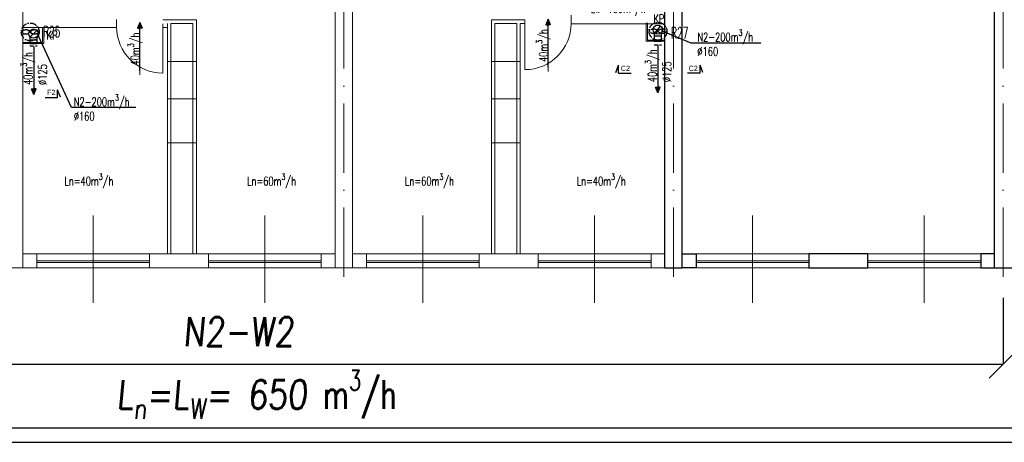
# Model space of a CAD drawing. Header units: millimetres. Extents: x -6513 to 30474, y -6915 to 65597.
# Tile 154 of 256: x 660 to 2362, y 18756 to 19487. Entities that reach past the tile are written whole.
import ezdxf
from ezdxf.enums import TextEntityAlignment as Align

# ---------------------------------------------------------------- set-up
doc = ezdxf.new("R2010")
doc.units = ezdxf.units.MM
for name, pattern in [('ACAD_ISO03W100', [30, 12, -18]), ('ACAD_ISO10W100', [18, 12, -3, 0, -3]), ('DASHED', [19.05, 12.7, -6.35])]:
    doc.linetypes.add(name, pattern=pattern)
doc.layers.get('0').update_dxf_attribs({"color": 8})
for name, color, linetype in [('A200_General07', 8, 'Continuous'), ('A200_General08', 8, 'Continuous'), ('A270_text04', 8, 'Continuous'), ('DB_WM_nawiew-opis', 8, 'Continuous'), ('DB_WM_wywies-opis', 8, 'Continuous')]:
    doc.layers.add(name, color=color, linetype=linetype)
for name, color, linetype, lineweight in [('A_cienka', 8, 'Continuous', 5), ('A_linia przekroj', 8, 'Continuous', 25), ('A_osie', 8, 'ACAD_ISO10W100', 5), ('A_przerywana', 8, 'ACAD_ISO03W100', 5), ('A_widok', 8, 'Continuous', 13), ('DB-WM-nawiew-opis', 8, 'Continuous', 25), ('DB-WM-nawiew-opis-odnośnik', 8, 'Continuous', 30), ('DB-WM-wywiew-opis', 8, 'Continuous', 25), ('DB_WM_nawiew', 8, 'Continuous', 30), ('DB_WM_wywiew', 8, 'Continuous', 30), ('E_technologia', 1, 'ACAD_ISO10W100', 30), ('R-TABELKA', 8, 'Continuous', 25)]:
    doc.layers.add(name, color=color, linetype=linetype, lineweight=lineweight)
doc.styles.add('BRH', font='txt')
doc.styles.add('ROMANSS', font='romans.shx', dxfattribs={"width": 0.8, "oblique": 5})
doc.styles.add('SIMPLEXD', font='SIMPLEX.SHX', dxfattribs={"width": 0.6})
doc.styles.get("Standard").update_dxf_attribs({"font": 'txt.shx', "width": 0.9})

# ---------------------------------------------------------------- blocks, each defined once
blk = doc.blocks.new('drzwi schem')
at = {"color": 252}
blk.add_line((0, 0), (0, 1), dxfattribs=at)
at = {"color": 252, "ltscale": 10}
blk.add_line((0.5, -0.093), (0.5, 1.04), dxfattribs=at)
at = {"color": 252}
blk.add_arc((0, 0), 1, 0, 90, dxfattribs=at)
blk = doc.blocks.new('A$C2355049C')
at = {"layer": 'DB-WM-nawiew-opis-odnośnik'}
h = blk.add_hatch(color=256, dxfattribs=at)
h.paths.add_polyline_path([(0, -9.8), (3.9, -9.8), (0, 0)])
h.paths.add_polyline_path([(0, 0), (-3.9, -9.8), (0, -9.8)])
at = {"layer": 'DB-WM-nawiew-opis-odnośnik', "flags": 128}
for points in [[(0, 0), (-3.9, -9.8), (0, -9.8)], [(0, -82.9), (0, 0)], [(0, 0), (3.9, -9.8), (0, -9.8)]]:
    blk.add_lwpolyline(points, dxfattribs=at)
blk = doc.blocks.new('Sect Mk right')
at = {"layer": 'A200_General07', "color": 1}
for p, q in [((0, 6.01), (0, -0.21)), ((0, 6.01), (3.92, 6.01)), ((0.29, 7.48), (3.92, 6.01))]:
    blk.add_line(p, q, dxfattribs=at)
at = {"layer": 'A270_text04', "color": 0, "style": 'BRH'}
blk.add_attdef('-', text='', height=4.51, dxfattribs=at).set_placement((1.77, 1.49), align=Align.MIDDLE)

msp = doc.modelspace()

# ---------------------------------------------------------------- linework, layer by layer
at = {"layer": 'A_cienka'}
for p, q in [((965.554, 19414.872), (915.554, 19414.872)), ((1475.554, 19414.872), (1525.554, 19414.872)), ((965.554, 19350.063), (915.554, 19350.063)), ((1475.554, 19350.063), (1525.554, 19350.063)), ((965.554, 19273.982), (915.554, 19273.982)), ((1475.554, 19273.982), (1525.554, 19273.982)), ((665.554, 19081.577), (1205.554, 19081.577)), ((884.554, 19069.577), (689.554, 19069.577)), ((884.554, 19066.577), (689.554, 19066.577)), ((986.554, 19069.577), (1181.554, 19069.577)), ((986.554, 19066.577), (1181.554, 19066.577)), ((1235.554, 19081.577), (1775.554, 19081.577)), ((1454.554, 19069.577), (1259.554, 19069.577)), ((1454.554, 19066.577), (1259.554, 19066.577)), ((1556.554, 19069.577), (1751.554, 19069.577)), ((1556.554, 19066.577), (1751.554, 19066.577)), ((1805.554, 19081.577), (2345.554, 19081.577)), ((2024.554, 19069.577), (1829.554, 19069.577)), ((2024.554, 19066.577), (1829.554, 19066.577)), ((2126.554, 19069.577), (2321.554, 19069.577)), ((2126.554, 19066.577), (2321.554, 19066.577)), ((-2776.446, 19057.577), (2360.554, 19057.577)), ((-2776.446, 19057.577), (7544.554, 19057.577))]:
    msp.add_line(p, q, dxfattribs=at)
at = {"layer": 'A_cienka', "ltscale": 10}
for p, q in [((787.054, 18997.178), (787.054, 19147.975)), ((1084.054, 18997.178), (1084.054, 19147.975)), ((1357.054, 18997.178), (1357.054, 19147.975)), ((1654.054, 18997.178), (1654.054, 19147.975)), ((1927.054, 18997.178), (1927.054, 19147.975)), ((2224.054, 18997.178), (2224.054, 19147.975))]:
    msp.add_line(p, q, dxfattribs=at)
at = {"layer": 'A_linia przekroj'}
for p, q in [((1775.554, 19057.577), (1775.554, 19683.577)), ((1805.554, 19057.577), (1805.554, 19683.577)), ((2345.554, 19057.577), (2345.554, 19683.577)), ((1775.554, 19057.577), (1805.554, 19057.577)), ((2345.554, 19057.577), (2360.554, 19057.577)), ((2345.554, 19057.577), (2375.554, 19057.577))]:
    msp.add_line(p, q, dxfattribs=at)
for points in [[(1805.554, 19081.577), (1829.554, 19081.577), (1829.554, 19057.577), (1805.554, 19057.577)], [(2024.554, 19057.577), (2126.554, 19057.577), (2126.554, 19081.577), (2024.554, 19081.577)], [(2345.554, 19081.577), (2321.554, 19081.577), (2321.554, 19057.577), (2345.554, 19057.577)]]:
    msp.add_lwpolyline(points, close=True, dxfattribs=at)
at = {"layer": 'A_osie', "ltscale": 10}
for p, q in [((1220.554, 19042.134), (1220.554, 20794.193)), ((1790.554, 19042.134), (1790.554, 20794.193)), ((2360.554, 19042.134), (2360.554, 20794.193))]:
    msp.add_line(p, q, dxfattribs=at)
at = {"layer": 'A_osie', "color": 252, "ltscale": 10}
msp.add_line((2360.554, 19042.134), (2360.554, 20555.942), dxfattribs=at)
at = {"layer": 'A_przerywana', "linetype": 'ByBlock'}
for p, q in [((1743.054, 19449.577), (1743.054, 19481.577)), ((1745.554, 19451.577), (1745.554, 19481.577)), ((699.554, 19447.577), (699.554, 19473.577)), ((702.054, 19445.577), (702.054, 19473.577)), ((665.554, 19447.577), (699.554, 19447.577)), ((665.554, 19445.577), (702.054, 19445.577)), ((1775.554, 19449.577), (1743.054, 19449.577)), ((1775.554, 19451.577), (1745.554, 19451.577))]:
    msp.add_line(p, q, dxfattribs=at)
at = {"layer": 'A_widok', "ltscale": 5}
for p, q in [((665.554, 19057.577), (665.554, 19683.577)), ((1205.554, 19057.577), (1205.554, 19683.577)), ((1235.554, 19057.577), (1235.554, 19683.577)), ((1613.46, 19479.577), (1613.46, 19494.577)), ((827.647, 19487.577), (827.647, 19473.577)), ((965.554, 19486.577), (907.647, 19486.577)), ((907.647, 19479.577), (907.647, 19473.577)), ((915.554, 19081.577), (915.554, 19480.577)), ((921.554, 19081.577), (921.554, 19480.577)), ((959.554, 19480.577), (921.554, 19480.577)), ((959.554, 19081.577), (959.554, 19480.577)), ((965.554, 19081.577), (965.554, 19486.577)), ((1475.554, 19081.577), (1475.554, 19486.577)), ((1475.554, 19486.577), (1533.46, 19486.577)), ((1481.554, 19081.577), (1481.554, 19480.577)), ((1481.554, 19480.577), (1519.554, 19480.577)), ((1519.554, 19081.577), (1519.554, 19480.577)), ((1525.554, 19081.577), (1525.554, 19480.577)), ((1525.554, 19480.577), (1533.46, 19480.577)), ((1533.46, 19486.577), (1533.46, 19480.577)), ((1613.46, 19479.577), (1775.554, 19479.577)), ((827.647, 19473.577), (665.554, 19473.577)), ((915.554, 19473.577), (907.647, 19473.577)), ((640.554, 19057.577), (665.554, 19057.577)), ((1205.554, 19057.577), (1235.554, 19057.577))]:
    msp.add_line(p, q, dxfattribs=at)
for points in [[(665.554, 19081.577), (689.554, 19081.577), (689.554, 19057.577), (665.554, 19057.577)], [(884.554, 19057.577), (986.554, 19057.577), (986.554, 19081.577), (884.554, 19081.577)], [(1205.554, 19081.577), (1181.554, 19081.577), (1181.554, 19057.577), (1205.554, 19057.577)], [(1235.554, 19081.577), (1259.554, 19081.577), (1259.554, 19057.577), (1235.554, 19057.577)], [(1454.554, 19057.577), (1556.554, 19057.577), (1556.554, 19081.577), (1454.554, 19081.577)], [(1775.554, 19081.577), (1751.554, 19081.577), (1751.554, 19057.577), (1775.554, 19057.577)]]:
    msp.add_lwpolyline(points, close=True, dxfattribs=at)
at = {"layer": 'DB-WM-nawiew-opis'}
for points in [[(860.777, 19334.942), (749.504, 19334.942), (690.383, 19463.767)], [(1941.642, 19446.304), (1820.7, 19446.304), (1769.588, 19467.985)]]:
    msp.add_lwpolyline(points, dxfattribs=at)
at = {"layer": 'DB_WM_nawiew'}
for points in [[(1758.157, 19463.51), (1768.209, 19475.959)], [(678.068, 19457.447), (689.708, 19468.424)], [(1756.933, 19464.741), (1756.933, 19458.935), (1769.433, 19458.935), (1769.433, 19464.741)], [(1756.933, 19458.935), (1756.933, 19449.577), (1769.433, 19449.577), (1769.433, 19458.935)], [(677.638, 19457.942), (677.638, 19452.136), (690.138, 19452.136), (690.138, 19457.942)], [(677.638, 19452.136), (677.638, 19445.577), (690.138, 19445.577), (690.138, 19452.136)]]:
    msp.add_lwpolyline(points, dxfattribs=at)
at = {"layer": 'DB_WM_nawiew', "linetype": 'DASHED', "ltscale": 0.5}
for points in [[(677.638, 19441.577), (690.138, 19441.577)], [(1756.933, 19443.577), (1769.433, 19443.577)]]:
    msp.add_lwpolyline(points, dxfattribs=at)
at = {"layer": 'DB_WM_wywies-opis'}
for p, q in [((2336.087, 18866.387), (2385.02, 18915.878)), ((-2859.319, 18891.133), (2360.554, 18891.133))]:
    msp.add_line(p, q, dxfattribs=at)
msp.add_lwpolyline([(2360.554, 19005.446), (2360.554, 18891.133)], dxfattribs=at)
at = {"layer": 'DB_WM_wywiew', "color": 240}
for centre in [(1763.183, 19469.735), (683.888, 19462.936)]:
    msp.add_circle(centre, 8, dxfattribs=at)
at = {"layer": 'E_technologia'}
for p, q in [((677.055, 19467.2), (679.459, 19464.42)), ((679.459, 19467.2), (677.055, 19464.42)), ((1762.401, 19468.47), (1764.805, 19465.69)), ((1764.805, 19468.47), (1762.401, 19465.69))]:
    msp.add_line(p, q, dxfattribs=at)
for centre in [(678.257, 19465.81), (1763.603, 19467.08)]:
    msp.add_circle(centre, 15.427, dxfattribs=at)
for centre, start_param, end_param in [((670.63, 19465.81), 3.54986568, 9.01650493), ((685.884, 19465.81), 0.40827303, 5.87491228), ((1755.976, 19467.08), 3.54986568, 9.01650493), ((1771.23, 19467.08), 0.40827303, 5.87491228)]:
    msp.add_ellipse(centre, major_axis=(-7, 0), ratio=0.5, start_param=start_param, end_param=end_param, dxfattribs=at)
at = {"layer": 'R-TABELKA'}
for p, q in [((-3011.084, 18780.648), (8302.828, 18780.648)), ((-3136.084, 18755.648), (8327.828, 18755.648))]:
    msp.add_line(p, q, dxfattribs=at)

# ---------------------------------------------------------------- block references
at = {"layer": 'A200_General08'}
ref = msp.add_blockref('Sect Mk right', (1716.657, 19394.395), dxfattribs=dict(at, xscale=3.5, yscale=3.5, zscale=3.5, rotation=90))
ref.add_attrib('-', 'C2', dxfattribs={"layer": 'A270_text04', "color": 7, "height": 9, "style": 'BRH'}).set_placement((1707.351, 19402.811), align=Align.MIDDLE)
ref = msp.add_blockref('Sect Mk right', (1815.22, 19394.395), dxfattribs=dict(at, xscale=-3.5, yscale=3.5, zscale=3.5, rotation=270))
ref.add_attrib('-', 'C2', dxfattribs={"layer": 'A270_text04', "color": 7, "height": 9, "style": 'BRH'}).set_placement((1824.525, 19402.811), align=Align.MIDDLE)
ref = msp.add_blockref('Sect Mk right', (704.649, 19351.973), dxfattribs=dict(at, xscale=-3.5, yscale=3.5, zscale=3.5, rotation=270))
ref.add_attrib('-', 'F2', dxfattribs={"layer": 'A270_text04', "color": 7, "height": 9, "style": 'BRH'}).set_placement((714.82, 19361.428), align=Align.MIDDLE)
at = {"layer": 'A_cienka', "yscale": 80, "zscale": 80, "rotation": 180}
for p, xscale in [((907.647, 19474.577), 80), ((1533.46, 19480.577), -80)]:
    msp.add_blockref('drzwi schem', p, dxfattribs=dict(at, xscale=xscale))
at = {"layer": 'DB_WM_nawiew', "xscale": -1}
for p in [(867.647, 19482), (1573.46, 19488)]:
    msp.add_blockref('A$C2355049C', p, dxfattribs=at)
at = {"layer": 'DB_WM_nawiew', "rotation": 180}
for p in [(1763.205, 19360.582), (684.533, 19357.641)]:
    msp.add_blockref('A$C2355049C', p, dxfattribs=at)

# ---------------------------------------------------------------- texts
at = {"layer": 'DB-WM-nawiew-opis', "char_height": 15, "width": 37.14159, "attachment_point": 1}
for insert in [(1831.682, 19469.62), (753.505, 19357.521)]:
    msp.add_mtext('\\A1;{\\Fsimplex|c238;\\W0.7;N2-200m\\H0.7x;\\S3^ ;\\H1.4286x;/h\\P%%C160}', dxfattribs=dict(at, insert=insert))
at = {"layer": 'DB-WM-nawiew-opis', "char_height": 15, "width": 37.14159, "attachment_point": 1, "rotation": 90}
for s, insert in [('\\A1;{\\Fsimplex|c238;\\W0.7;40m\\H0.7x;\\S3^ ;\\H1.4286x;/h}', (847.115, 19407.744)), ('\\A1;{\\Fsimplex|c238;\\W0.7;40m\\H0.7x;\\S3^ ;\\H1.4286x;/h}', (1552.929, 19413.744)), ('\\A1;{\\Fsimplex|c238;\\W0.7;40m\\H0.7x;\\S3^ ;\\H1.4286x;/h\\P%%C125}', (661.951, 19373.985)), ('\\A1;{\\Fsimplex|c238;\\W0.7;40m\\H0.7x;\\S3^ ;\\H1.4286x;/h\\P%%C125}', (1741.246, 19378.784))]:
    msp.add_mtext(s, dxfattribs=dict(at, insert=insert))
at = {"layer": 'DB-WM-wywiew-opis', "char_height": 15, "width": 37.14159, "attachment_point": 1}
for insert in [(687.597, 19533.435), (1647.172, 19518.8)]:
    msp.add_mtext('\\A1;{\\Fsimplex|c238;\\W0.7;Lw=100m\\H0.7x;\\S3^ ;\\H1.4286x;/h}', dxfattribs=dict(at, insert=insert))
at = {"layer": 'DB-WM-wywiew-opis', "color": 1, "char_height": 15, "width": 37.14159, "attachment_point": 1}
for insert in [(1755.747, 19496.251), (706.507, 19467.89)]:
    msp.add_mtext('{\\Fsimplex|c238;\\W0.7;KP}', dxfattribs=dict(at, insert=insert))
at = {"layer": 'DB_WM_nawiew-opis', "char_height": 15, "width": 37.14159, "attachment_point": 1}
for s, insert in [('\\A1;{\\Fsimplex|c238;\\W0.7;Ln=40m\\H0.7x;\\S3^ ;\\H1.4286x;/h}', (737.245, 19220.328)), ('\\A1;{\\Fsimplex|c238;\\W0.7;Ln=60m\\H0.7x;\\S3^ ;\\H1.4286x;/h}', (1053.129, 19220.328)), ('\\A1;{\\Fsimplex|c238;\\W0.7;Ln=60m\\H0.7x;\\S3^ ;\\H1.4286x;/h}', (1326.129, 19220.328)), ('\\A1;{\\Fsimplex|c238;\\W0.7;Ln=40m\\H0.7x;\\S3^ ;\\H1.4286x;/h}', (1623.129, 19220.328))]:
    msp.add_mtext(s, dxfattribs=dict(at, insert=insert))
at = {"layer": 'DB_WM_wywies-opis', "char_height": 50, "attachment_point": 1, "style": 'ROMANSS'}
for s, insert, width in [('N2-W2', (942.468, 18972.257), 160.86486), ('\\A1;L{\\H0.7x;\\S^ n;\\H1.4286x;=L\\H0.7x;\\S^ W;\\H1.4286x;= 650 \\Fsimplex|c238;\\Q0;\\W0.7;m\\H0.7x;\\S3^ ;\\H1.4286x;/\\H0.99998x;h}', (827.572, 18880.425), 1053.42219)]:
    msp.add_mtext(s, dxfattribs=dict(at, insert=insert, width=width))
at = {"layer": 'E_technologia', "style": 'SIMPLEXD', "width": 0.6}
for s, p in [('R25', (700.333, 19456.725)), ('R27', (1786.104, 19454.672))]:
    msp.add_text(s, height=19.2, dxfattribs=at).set_placement(p)

doc.saveas('drawing.dxf')
